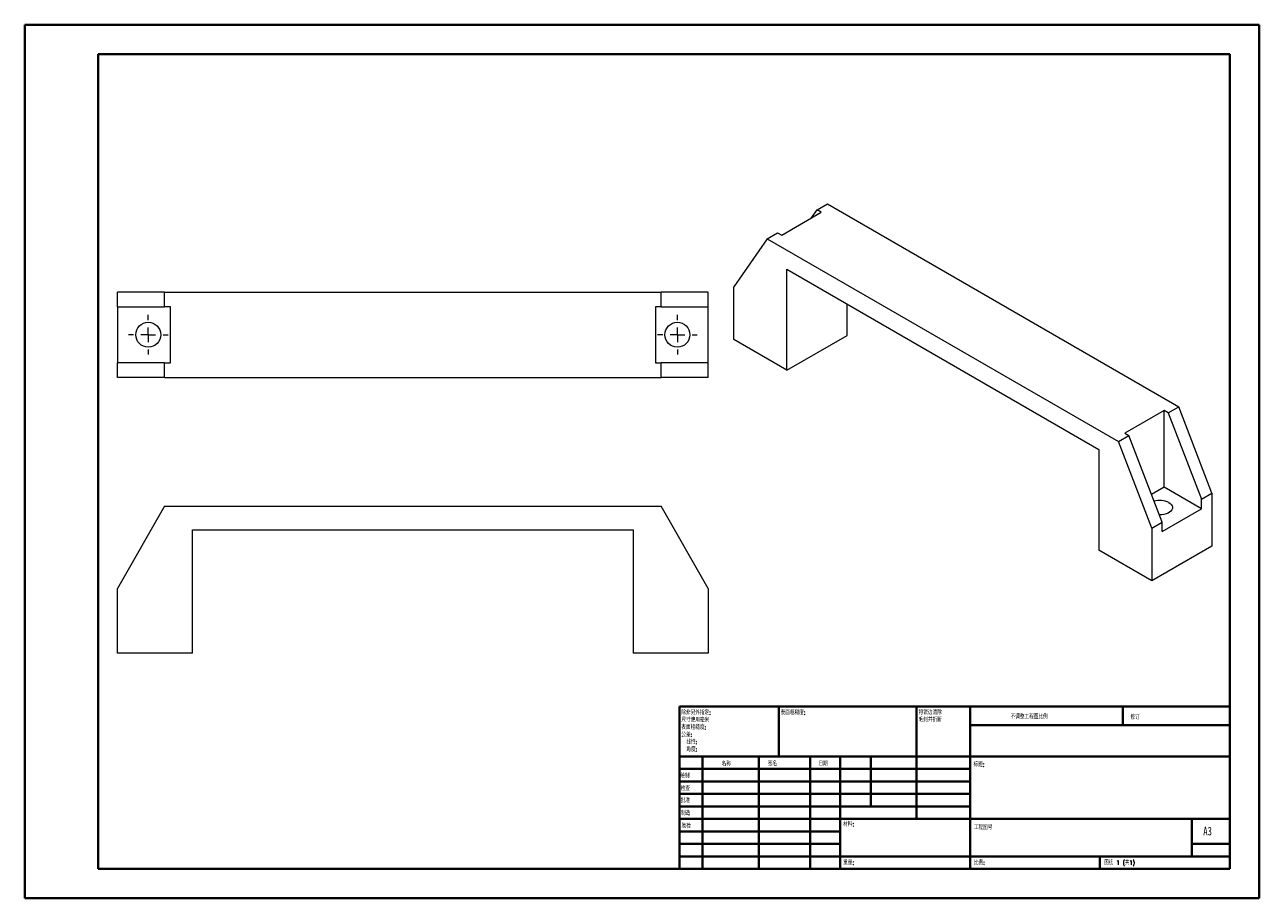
# Model space of a CAD drawing. Header units: millimetres. Extents: x 0 to 420, y 0 to 297.
import ezdxf

# ---------------------------------------------------------------- set-up
doc = ezdxf.new("R2010")
doc.units = ezdxf.units.MM
doc.styles.add('SLDTEXTSTYLE0', font='TXT', dxfattribs={"width": 0.75, "bigfont": 'bigfont'})
doc.styles.add('SLDTEXTSTYLE1', font='TXT', dxfattribs={"width": 0.75})
doc.styles.add('SLDTEXTSTYLE2', font='TXT', dxfattribs={"width": 0.694444, "bigfont": 'bigfont'})

# ---------------------------------------------------------------- blocks, each defined once
blk = doc.blocks.new('SW_NOTE_0')
at = {"color": 0, "linetype": 'Continuous', "lineweight": 0, "char_height": 1.5, "attachment_point": 1, "style": 'SLDTEXTSTYLE0'}
for s, insert in [('\\M+18FAB锐边\\M+190B4\\M+18F9C', (0, 1.93)), ('\\M+196D1\\M+18E68\\M+19BF3\\M+190DC\\M+19266', (0, -0.57))]:
    blk.add_mtext(s, dxfattribs=dict(at, insert=insert))
blk = doc.blocks.new('SW_NOTE_1')
at = {"color": 0, "linetype": 'Continuous', "lineweight": 0, "char_height": 1.5, "attachment_point": 1, "style": 'SLDTEXTSTYLE0'}
for s, insert in [('\\M+18F9C\\M+194F1另\\M+18A4F\\M+18E77\\M+192E8:', (0, 1.93)), ('\\M+18EDA\\M+190A1\\M+18E67\\M+19770\\M+19F7C\\M+195C4', (0, -0.57)), ('\\M+1955C\\M+196CA\\M+19165糙\\M+19378:', (0, -3.07)), ('\\M+18CF6\\M+18DB7:', (0, -5.57)), ('线\\M+190AB:', (1.69, -8.07)), ('\\M+18A70\\M+19378:', (1.69, -10.57))]:
    blk.add_mtext(s, dxfattribs=dict(at, insert=insert))
blk = doc.blocks.new('SW_CENTERMARKSYMBOL_0')
at = {"color": 0, "linetype": 'Continuous', "lineweight": 0}
for p, q in [((0, 5), (0, 6.75)), ((-5, 0), (-6.75, 0)), ((0, 0), (-2.5, 0)), ((0, 0), (0, 2.5)), ((0, 0), (0, -2.5)), ((0, 0), (2.5, 0)), ((5, 0), (6.75, 0)), ((0, -5), (0, -6.75))]:
    blk.add_line(p, q, dxfattribs=at)
blk = doc.blocks.new('SW_CENTERMARKSYMBOL_1')
at = {"color": 0, "linetype": 'Continuous', "lineweight": 0}
for p, q in [((0, 5), (0, 6.75)), ((-5, 0), (-6.75, 0)), ((0, 0), (-2.5, 0)), ((0, 0), (0, 2.5)), ((0, 0), (0, -2.5)), ((0, 0), (2.5, 0)), ((5, 0), (6.75, 0)), ((0, -5), (0, -6.75))]:
    blk.add_line(p, q, dxfattribs=at)

msp = doc.modelspace()

# ---------------------------------------------------------------- linework, layer by layer
at = {"color": 7, "linetype": 'Continuous', "lineweight": 40}
for p, q in [((0.08, 0.21), (0.08, 297.21)), ((0.08, 297.21), (420.08, 297.21)), ((420.08, 0.21), (420.08, 297.21)), ((25.08, 10.21), (25.08, 287.21)), ((25.08, 287.21), (410.08, 287.21)), ((410.08, 287.21), (410.08, 10.21)), ((222.88, 65.46), (410.08, 65.46)), ((222.88, 65.46), (222.88, 10.21)), ((256.68, 48.46), (256.68, 65.46)), ((303.48, 65.46), (303.48, 27.21)), ((321.68, 65.46), (321.68, 10.21)), ((373.68, 59.09), (373.68, 65.46)), ((410.08, 59.09), (321.68, 59.09)), ((410.08, 48.46), (222.88, 48.46)), ((230.68, 48.46), (230.68, 10.21)), ((249.87, 48.46), (249.87, 10.21)), ((267.28, 48.46), (267.28, 10.21)), ((277.48, 10.21), (277.48, 48.46)), ((287.88, 31.46), (287.88, 48.46)), ((321.68, 44.21), (222.88, 44.21)), ((321.68, 39.96), (222.88, 39.96)), ((321.68, 35.71), (222.88, 35.71)), ((321.68, 31.46), (222.88, 31.46)), ((277.48, 27.21), (222.88, 27.21)), ((277.48, 27.21), (410.08, 27.21)), ((397.08, 14.46), (397.08, 27.21)), ((277.48, 22.96), (222.88, 22.96)), ((277.48, 18.71), (222.88, 18.71)), ((410.08, 18.71), (397.08, 18.71)), ((222.88, 14.46), (410.08, 14.46)), ((365.88, 10.21), (365.88, 14.46)), ((25.08, 10.21), (410.08, 10.21)), ((0.08, 0.21), (420.08, 0.21))]:
    msp.add_line(p, q, dxfattribs=at)
at = {"color": 7, "linetype": 'Continuous', "lineweight": 15}
for p, q in [((269.63, 234.27), (273.16, 236.31)), ((273.16, 236.31), (392.67, 167.32)), ((257.61, 225.69), (271.04, 233.45)), ((267.74, 231.55), (269.63, 234.27)), ((271.04, 233.45), (269.63, 234.27)), ((252.66, 224.47), (241.34, 208.14)), ((252.66, 224.47), (256.19, 226.51)), ((252.66, 224.47), (372.16, 155.48)), ((256.19, 226.51), (257.61, 225.69)), ((259.38, 214.06), (365.44, 152.83)), ((259.38, 179.76), (259.38, 214.06)), ((47.63, 206.31), (31.63, 206.31)), ((31.63, 201.31), (31.63, 206.31)), ((47.63, 201.31), (47.63, 206.31)), ((47.63, 206.31), (216.63, 206.31)), ((232.63, 206.31), (216.63, 206.31)), ((216.63, 201.31), (216.63, 206.31)), ((232.63, 201.31), (232.63, 206.31)), ((241.34, 190.17), (241.34, 208.14)), ((279.88, 191.6), (279.88, 202.22)), ((31.63, 201.31), (47.63, 201.31)), ((31.63, 201.31), (31.63, 182.31)), ((49.63, 201.31), (47.63, 201.31)), ((49.63, 182.31), (49.63, 201.31)), ((216.63, 201.31), (214.63, 201.31)), ((214.63, 201.31), (214.63, 182.31)), ((216.63, 201.31), (232.63, 201.31)), ((232.63, 182.31), (232.63, 201.31)), ((259.38, 179.76), (241.34, 190.17)), ((259.38, 179.76), (279.88, 191.6)), ((31.63, 177.31), (31.63, 182.31)), ((47.63, 182.31), (31.63, 182.31)), ((47.63, 177.31), (47.63, 182.31)), ((47.63, 182.31), (49.63, 182.31)), ((214.63, 182.31), (216.63, 182.31)), ((216.63, 177.31), (216.63, 182.31)), ((232.63, 182.31), (216.63, 182.31)), ((232.63, 177.31), (232.63, 182.31)), ((47.63, 177.31), (31.63, 177.31)), ((47.63, 177.31), (216.63, 177.31)), ((232.63, 177.31), (216.63, 177.31)), ((387.72, 166.1), (374.28, 158.34)), ((389.13, 165.28), (387.72, 166.1)), ((387.72, 139.97), (387.72, 166.1)), ((389.13, 165.28), (392.67, 167.32)), ((389.13, 165.28), (400.44, 135.89)), ((403.98, 137.93), (392.67, 167.32)), ((372.16, 155.48), (375.7, 157.52)), ((383.47, 126.09), (372.16, 155.48)), ((374.28, 158.34), (375.7, 157.52)), ((387.01, 128.13), (375.7, 157.52)), ((365.44, 152.83), (365.44, 118.53)), ((387.72, 139.97), (383.41, 137.48)), ((400.44, 132.62), (387.72, 139.97)), ((400.44, 135.89), (403.98, 137.93)), ((400.44, 132.62), (400.44, 135.89)), ((403.98, 137.93), (403.98, 119.96)), ((47.63, 133.5), (31.63, 105.5)), ((47.63, 133.5), (216.63, 133.5)), ((232.63, 105.5), (216.63, 133.5)), ((387.01, 124.86), (400.44, 132.62)), ((383.47, 126.09), (387.01, 128.13)), ((383.47, 126.09), (383.47, 108.13)), ((387.01, 124.86), (387.01, 128.13)), ((57.13, 125.5), (207.13, 125.5)), ((57.13, 83.5), (57.13, 125.5)), ((207.13, 125.5), (207.13, 83.5)), ((383.47, 108.13), (365.44, 118.53)), ((403.98, 119.96), (383.47, 108.13)), ((31.63, 83.5), (31.63, 105.5)), ((232.63, 105.5), (232.63, 83.5)), ((57.13, 83.5), (31.63, 83.5)), ((232.63, 83.5), (207.13, 83.5))]:
    msp.add_line(p, q, dxfattribs=at)
at = {"color": 7, "linetype": 'Continuous', "lineweight": 15, "flags": 128}
msp.add_lwpolyline([(389.31, 134.76), (389.81, 134.41), (390.19, 134.02), (390.44, 133.59), (390.55, 133.14), (390.51, 132.69), (390.33, 132.25), (390.01, 131.83), (389.57, 131.46), (389.02, 131.14), (388.37, 130.88), (387.65, 130.7), (386.89, 130.6), (386.11, 130.58), (386.07, 130.58)], dxfattribs=at)
at = {"color": 7, "linetype": 'Continuous', "lineweight": 15}
for centre in [(42.13, 191.81), (222.13, 191.81)]:
    msp.add_circle(centre, 4.25, dxfattribs=at)
msp.add_arc((386.28, 128.92), 6.58, 62.6313, 107.6395, dxfattribs=at)

# ---------------------------------------------------------------- block references
at = {"color": 7, "linetype": 'Continuous', "lineweight": 0}
for name, p in [('SW_CENTERMARKSYMBOL_0', (42.13, 191.81)), ('SW_CENTERMARKSYMBOL_1', (222.13, 191.81)), ('SW_NOTE_1', (223.47, 62.2)), ('SW_NOTE_0', (304.19, 62.28))]:
    msp.add_blockref(name, p, dxfattribs=at)

# ---------------------------------------------------------------- texts
at = {"color": 7, "linetype": 'Continuous', "lineweight": 0, "attachment_point": 1}
for s, insert, char_height, style in [('\\M+1955C\\M+196CA\\M+19165糙\\M+19378:', (257.25, 64.13), 1.5, 'SLDTEXTSTYLE0'), ('\\M+19573调\\M+190AE\\M+18D48\\M+192F6图\\M+194E4\\M+197E1', (335.49, 62.75), 1.5, 'SLDTEXTSTYLE0'), ('\\M+18F43订', (376.21, 62.55), 1.5, 'SLDTEXTSTYLE0'), ('\\M+196BC\\M+18FCC', (237.2, 46.72), 1.5, 'SLDTEXTSTYLE0'), ('签\\M+196BC', (252.91, 46.78), 1.5, 'SLDTEXTSTYLE0'), ('\\M+193FA\\M+18AFA', (270.09, 46.79), 1.5, 'SLDTEXTSTYLE0'), ('标题:', (322.84, 46.49), 1.5, 'SLDTEXTSTYLE0'), ('绘\\M+190A7', (223.09, 42.64), 1.5, 'SLDTEXTSTYLE0'), ('检查', (223.29, 38.37), 1.5, 'SLDTEXTSTYLE0'), ('\\M+194E1\\M+18F79', (223.28, 34.28), 1.5, 'SLDTEXTSTYLE0'), ('\\M+190A7\\M+191A2', (223.33, 29.95), 1.5, 'SLDTEXTSTYLE0'), ('验检', (223.55, 25.56), 1.5, 'SLDTEXTSTYLE0'), ('\\M+18DDE\\M+197BF:', (278.52, 26.2), 1.5, 'SLDTEXTSTYLE0'), ('\\M+18D48\\M+192F6图\\M+18D86', (322.95, 25.08), 1.5, 'SLDTEXTSTYLE0'), ('A3', (401, 24.52), 2.91, 'SLDTEXTSTYLE1'), ('\\M+18F64\\M+197CA:', (278.5, 13.16), 1.4986, 'SLDTEXTSTYLE0'), ('\\M+194E4\\M+197E1:', (322.95, 13.11), 1.5, 'SLDTEXTSTYLE0'), ('图纸 1 (\\M+18BA41)', (367.36, 13.11), 1.5, 'SLDTEXTSTYLE2')]:
    msp.add_mtext(s, dxfattribs=dict(at, insert=insert, char_height=char_height, style=style))

doc.saveas('drawing.dxf')
